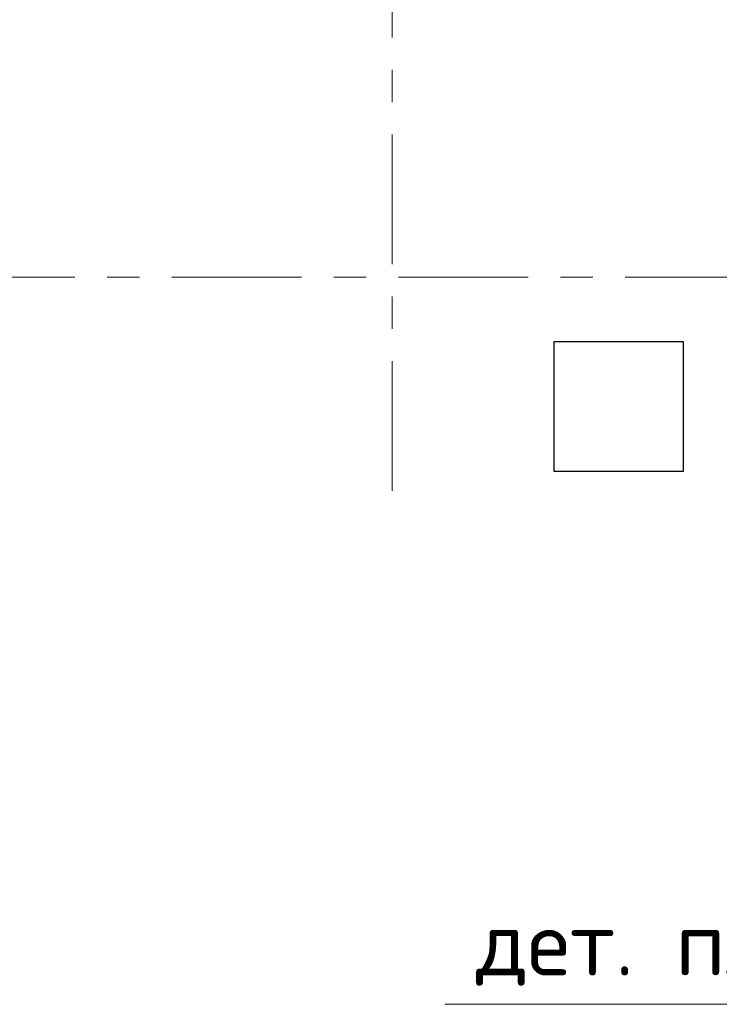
# Model space of a CAD drawing. Header units: metres. Extents: x -38 to 93, y -15 to 21.
# Tile 45 of 194: x 44.5 to 46.66, y 5.15 to 8.19. Entities that reach past the tile are written whole.
import ezdxf

# ---------------------------------------------------------------- set-up
doc = ezdxf.new("R2010")
doc.units = ezdxf.units.M
doc.linetypes.add('______11', pattern=[0.5, 0.4, -0.05, 0, -0.05])
doc.linetypes.add('______5', pattern=[1.1, 0.8, -0.1, 0.1, -0.1])
for name, color, linetype, lineweight in [('XR$2$Осевая линия (1)', 7, '______5', 13), ('XR$4$Перекрытие (1)', 7, 'Continuous', 35), ('XR$4$Текст_ общее_1', 7, 'Continuous', 13)]:
    doc.layers.add(name, color=color, linetype=linetype, lineweight=lineweight)
doc.styles.add('ISOCPEUR', font='txt')

msp = doc.modelspace()

# ---------------------------------------------------------------- linework, layer by layer
at = {"layer": 'XR$2$Осевая линия (1)', "color": 253, "linetype": '______11', "lineweight": 13, "true_color": 0xa0a0a0, "transparency": 33554687}
for p, q in [((45.65, 6.74), (45.65, 19.78)), ((-2.63, 7.4), (62.6, 7.4))]:
    msp.add_line(p, q, dxfattribs=at)
at = {"layer": 'XR$4$Перекрытие (1)', "color": 7, "linetype": 'Continuous', "lineweight": 25, "transparency": 33554687}
for p, q in [((46.15, 7.2002), (46.15, 6.8002)), ((46.55, 7.2002), (46.15, 7.2002)), ((46.55, 6.8002), (46.55, 7.2002)), ((46.15, 6.8002), (46.55, 6.8002))]:
    msp.add_line(p, q, dxfattribs=at)
at = {"layer": 'XR$4$Текст_ общее_1', "color": 7, "linetype": 'Continuous', "lineweight": 13, "transparency": 33554687}
msp.add_lwpolyline([(47.86, 5.5182), (47.5228, 5.1545), (45.8128, 5.1545)], dxfattribs=at)

# ---------------------------------------------------------------- texts
at = {"layer": 'XR$4$Текст_ общее_1', "color": 7, "linetype": 'Continuous', "lineweight": 13, "transparency": 33554687, "insert": (46.7028, 5.3278), "char_height": 0.2, "width": 1.695238, "attachment_point": 5, "style": 'ISOCPEUR'}
msp.add_mtext('\\A1;{\\fISOCPEUR|i0|b0;\\H0.200000;\\W1.000000;\\C7;дет. плана 1}\\P', dxfattribs=at)

doc.saveas('drawing.dxf')
